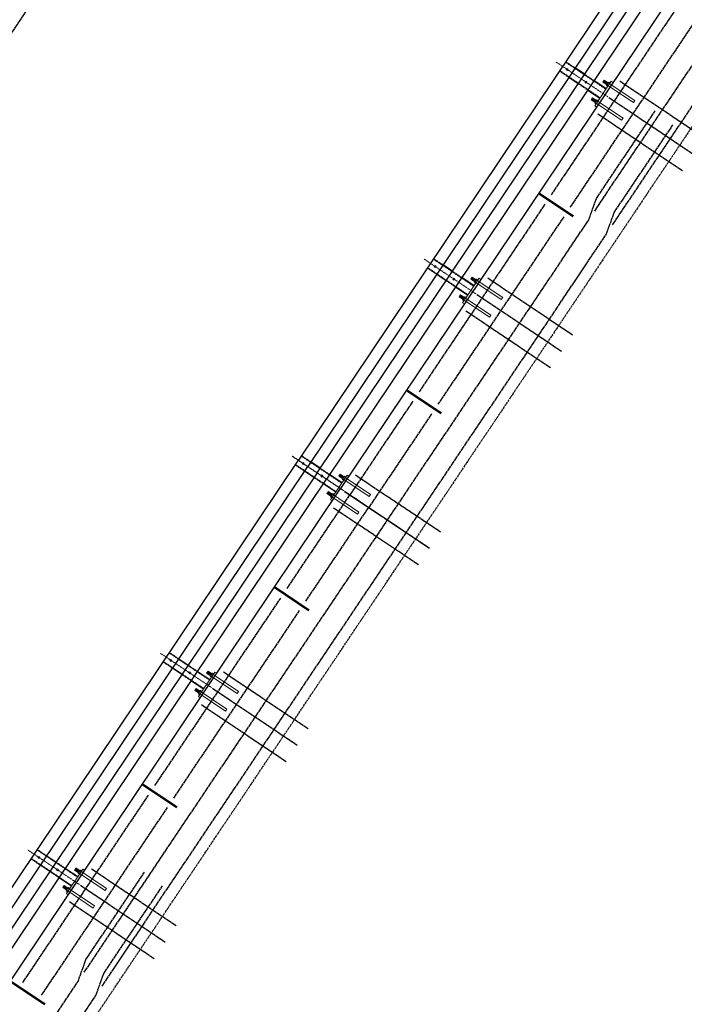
# Model space of a CAD drawing. Header units: inches. Extents: x 26089988 to 26091477, y 7484334 to 7485711.
# Tile 16 of 35: x 26090629 to 26090806, y 7484599 to 7484860. Entities that reach past the tile are written whole.
import ezdxf

# ---------------------------------------------------------------- set-up
doc = ezdxf.new("R2010")
doc.units = ezdxf.units.IN
doc.header["$MEASUREMENT"] = 0
for name, pattern in [('bcenterline', [0.5, 0.375, -0.03125, 0.0625, -0.03125]), ('bconstruction', [0.46875, 0.25, -0.03125, 0.0625, -0.03125, 0.0625, -0.03125]), ('bhiddenpr', [0.1875, 0.125, -0.0625]), ('brebarpr', [1.5625, 1.5, -0.0625]), ('DGN Style 2', [0.017105, 0.010263, -0.006842]), ('DGN Style 3', [25.340844, 18.100603, -7.240241]), ('DGN Style 7', [0.034211, 0.015395, -0.006842, 0.005132, -0.006842])]:
    doc.linetypes.add(name, pattern=pattern)
for name, color, linetype in [('BR_P_Rail_Centerline', 2, 'bcenterline'), ('BR_P_Rail_Hidden', 230, 'bhiddenpr'), ('BR_P_Rail_Object', 230, 'Continuous'), ('BR_P_Rail_Reinforcing', 30, 'brebarpr'), ('BR_P_Slab_Const_Joint', 5, 'bconstruction')]:
    doc.layers.add(name, color=color, linetype=linetype)

msp = doc.modelspace()

# ---------------------------------------------------------------- linework, layer by layer
at = {"layer": 'BR_P_Rail_Centerline', "linetype": 'DGN Style 7', "lineweight": 0}
for p, q in [((26090785.28, 7484839.81), (26090771.57, 7484849)), ((26090750.19, 7484787.48), (26090736.48, 7484796.68)), ((26090715.1, 7484735.16), (26090701.39, 7484744.35)), ((26090715.11, 7484735.18), (26090701.41, 7484744.37)), ((26090680.02, 7484682.86), (26090666.32, 7484692.05)), ((26090644.93, 7484630.53), (26090631.23, 7484639.72))]:
    msp.add_line(p, q, dxfattribs=at)
at = {"layer": 'BR_P_Rail_Hidden', "color": 1, "linetype": 'DGN Style 2', "lineweight": 0}
for p, q in [((26090784.74, 7484841.82), (26090774, 7484849.02)), ((26090776.56, 7484847.46), (26090774.07, 7484849.13)), ((26090774.89, 7484844.97), (26090772.4, 7484846.64)), ((26090783.22, 7484839.54), (26090772.47, 7484846.75)), ((26090781.55, 7484844.12), (26090779.05, 7484845.79)), ((26090779.87, 7484841.63), (26090777.38, 7484843.3)), ((26090749.65, 7484789.49), (26090738.91, 7484796.7)), ((26090741.47, 7484795.14), (26090738.98, 7484796.81)), ((26090739.8, 7484792.64), (26090737.31, 7484794.32)), ((26090748.13, 7484787.22), (26090737.38, 7484794.42)), ((26090746.46, 7484791.79), (26090743.96, 7484793.47)), ((26090744.78, 7484789.3), (26090742.29, 7484790.97)), ((26090714.56, 7484737.17), (26090703.82, 7484744.38)), ((26090706.38, 7484742.81), (26090703.89, 7484744.48)), ((26090704.72, 7484740.34), (26090702.23, 7484742.01)), ((26090713.05, 7484734.91), (26090702.3, 7484742.12)), ((26090711.37, 7484739.47), (26090708.87, 7484741.14)), ((26090709.71, 7484737), (26090707.21, 7484738.67)), ((26090679.48, 7484684.86), (26090668.74, 7484692.07)), ((26090671.3, 7484690.51), (26090668.81, 7484692.18)), ((26090669.63, 7484688.01), (26090667.14, 7484689.69)), ((26090677.96, 7484682.59), (26090667.21, 7484689.79)), ((26090676.29, 7484687.16), (26090673.8, 7484688.84)), ((26090674.62, 7484684.67), (26090672.12, 7484686.34)), ((26090644.39, 7484632.54), (26090633.65, 7484639.75)), ((26090636.21, 7484638.18), (26090633.72, 7484639.85)), ((26090634.54, 7484635.69), (26090632.05, 7484637.36)), ((26090642.87, 7484630.27), (26090632.12, 7484637.47)), ((26090641.2, 7484634.84), (26090638.71, 7484636.51)), ((26090639.53, 7484632.35), (26090637.03, 7484634.02))]:
    msp.add_line(p, q, dxfattribs=at)
at = {"layer": 'BR_P_Rail_Hidden', "color": 1, "linetype": 'DGN Style 3', "lineweight": 13}
for p, q in [((26090785.02, 7484842.97), (26090792.06, 7484838.25)), ((26090785.39, 7484843.52), (26090792.43, 7484838.8)), ((26090781.89, 7484838.3), (26090788.93, 7484833.58)), ((26090782.26, 7484838.84), (26090789.29, 7484834.12)), ((26090792.43, 7484838.8), (26090792.06, 7484838.25)), ((26090789.29, 7484834.12), (26090788.93, 7484833.58)), ((26090749.93, 7484790.65), (26090756.97, 7484785.93)), ((26090750.3, 7484791.19), (26090757.34, 7484786.47)), ((26090746.8, 7484785.98), (26090753.84, 7484781.26)), ((26090747.17, 7484786.52), (26090754.2, 7484781.8)), ((26090757.34, 7484786.47), (26090756.97, 7484785.93)), ((26090754.2, 7484781.8), (26090753.84, 7484781.26)), ((26090714.84, 7484738.32), (26090721.88, 7484733.6)), ((26090715.21, 7484738.87), (26090722.25, 7484734.15)), ((26090711.72, 7484733.67), (26090718.76, 7484728.95)), ((26090712.09, 7484734.21), (26090719.12, 7484729.49)), ((26090722.25, 7484734.15), (26090721.88, 7484733.6)), ((26090718.76, 7484728.95), (26090719.12, 7484729.49)), ((26090679.76, 7484686.02), (26090686.8, 7484681.3)), ((26090680.13, 7484686.56), (26090687.17, 7484681.84)), ((26090676.63, 7484681.35), (26090683.67, 7484676.63)), ((26090677, 7484681.89), (26090684.03, 7484677.17)), ((26090686.8, 7484681.3), (26090687.17, 7484681.84)), ((26090683.67, 7484676.63), (26090684.03, 7484677.17)), ((26090644.67, 7484633.69), (26090651.71, 7484628.98)), ((26090645.04, 7484634.24), (26090652.08, 7484629.52)), ((26090641.54, 7484629.02), (26090648.58, 7484624.3)), ((26090641.91, 7484629.57), (26090648.94, 7484624.85)), ((26090651.71, 7484628.98), (26090652.08, 7484629.52)), ((26090648.58, 7484624.3), (26090648.94, 7484624.85))]:
    msp.add_line(p, q, dxfattribs=at)
at = {"layer": 'BR_P_Rail_Object'}
for p, q in [((26090919.16, 7485065.48), (26090703.06, 7484743.25)), ((26090921.66, 7485063.81), (26090705.55, 7484741.58)), ((26090708.04, 7484739.9), (26090924.15, 7485062.14)), ((26090926.64, 7485060.47), (26090710.54, 7484738.23)), ((26090931.49, 7485059.62), (26090714.27, 7484735.73)), ((26090486.96, 7484421.01), (26090703.06, 7484743.25)), ((26090489.45, 7484419.34), (26090705.55, 7484741.58)), ((26090708.04, 7484739.9), (26090491.94, 7484417.67)), ((26090494.43, 7484416), (26090710.54, 7484738.23)), ((26090497.06, 7484411.83), (26090714.27, 7484735.73))]:
    msp.add_line(p, q, dxfattribs=at)
at = {"layer": 'BR_P_Rail_Object', "color": 5, "linetype": 'Continuous', "lineweight": 30}
for p, q in [((26090779.05, 7484845.79), (26090776.56, 7484847.46)), ((26090774.89, 7484844.97), (26090777.38, 7484843.3)), ((26090784.82, 7484841.92), (26090781.55, 7484844.12)), ((26090779.87, 7484841.63), (26090783.14, 7484839.43)), ((26090743.96, 7484793.47), (26090741.47, 7484795.14)), ((26090739.8, 7484792.64), (26090742.29, 7484790.97)), ((26090749.73, 7484789.6), (26090746.46, 7484791.79)), ((26090744.78, 7484789.3), (26090748.05, 7484787.11)), ((26090708.87, 7484741.14), (26090706.38, 7484742.81)), ((26090707.21, 7484738.67), (26090704.72, 7484740.34)), ((26090714.64, 7484737.28), (26090711.37, 7484739.47)), ((26090712.98, 7484734.8), (26090709.71, 7484737)), ((26090671.3, 7484690.51), (26090673.8, 7484688.84)), ((26090672.12, 7484686.34), (26090669.63, 7484688.01)), ((26090676.29, 7484687.16), (26090679.56, 7484684.97)), ((26090677.89, 7484682.48), (26090674.62, 7484684.67)), ((26090636.21, 7484638.18), (26090638.71, 7484636.51)), ((26090637.03, 7484634.02), (26090634.54, 7484635.69)), ((26090641.2, 7484634.84), (26090644.47, 7484632.65)), ((26090642.8, 7484630.16), (26090639.53, 7484632.35))]:
    msp.add_line(p, q, dxfattribs=at)
at = {"layer": 'BR_P_Rail_Object', "color": 5, "lineweight": 13}
for p, q in [((26090786.17, 7484843.95), (26090781.79, 7484837.41)), ((26090786.64, 7484843.64), (26090786.17, 7484843.95)), ((26090782.25, 7484837.09), (26090781.79, 7484837.41)), ((26090751.08, 7484791.63), (26090746.7, 7484785.08)), ((26090751.55, 7484791.31), (26090751.08, 7484791.63)), ((26090747.16, 7484784.77), (26090746.7, 7484785.08)), ((26090715.99, 7484739.3), (26090713.81, 7484736.04)), ((26090716.46, 7484738.99), (26090715.99, 7484739.3)), ((26090711.62, 7484732.78), (26090713.81, 7484736.04)), ((26090712.09, 7484732.47), (26090711.62, 7484732.78)), ((26090676.53, 7484680.46), (26090680.91, 7484687)), ((26090681.38, 7484686.68), (26090680.91, 7484687)), ((26090677, 7484680.14), (26090676.53, 7484680.46)), ((26090641.44, 7484628.13), (26090645.82, 7484634.67)), ((26090646.29, 7484634.36), (26090645.82, 7484634.67)), ((26090641.91, 7484627.82), (26090641.44, 7484628.13))]:
    msp.add_line(p, q, dxfattribs=at)
at = {"layer": 'BR_P_Rail_Object', "color": 151, "lineweight": 13}
for p, q in [((26090784.33, 7484844.23), (26090783.96, 7484843.68)), ((26090783.96, 7484843.68), (26090785.02, 7484842.97)), ((26090784.47, 7484844.05), (26090784.18, 7484843.62)), ((26090784.33, 7484844.23), (26090785.39, 7484843.52)), ((26090784.6, 7484843.87), (26090784.4, 7484843.57)), ((26090784.82, 7484843.81), (26090784.53, 7484843.38)), ((26090784.95, 7484843.63), (26090784.75, 7484843.33)), ((26090785.17, 7484843.58), (26090784.88, 7484843.15)), ((26090785.51, 7484843.69), (26090784.91, 7484842.79)), ((26090784.91, 7484842.79), (26090785.25, 7484842.57)), ((26090785.06, 7484843.02), (26090785.4, 7484842.79)), ((26090785.36, 7484843.47), (26090785.7, 7484843.24)), ((26090785.51, 7484843.69), (26090785.85, 7484843.46)), ((26090781.19, 7484839.55), (26090780.83, 7484839.01)), ((26090781.19, 7484839.55), (26090782.26, 7484838.84)), ((26090780.83, 7484839.01), (26090781.89, 7484838.3)), ((26090781.33, 7484839.38), (26090781.04, 7484838.95)), ((26090781.47, 7484839.19), (26090781.27, 7484838.9)), ((26090781.69, 7484839.14), (26090781.4, 7484838.71)), ((26090781.82, 7484838.96), (26090781.62, 7484838.66)), ((26090782.04, 7484838.91), (26090781.75, 7484838.47)), ((26090782.37, 7484839.02), (26090781.77, 7484838.12)), ((26090781.77, 7484838.12), (26090782.11, 7484837.89)), ((26090781.92, 7484838.35), (26090782.26, 7484838.12)), ((26090782.22, 7484838.79), (26090782.56, 7484838.57)), ((26090782.37, 7484839.02), (26090782.71, 7484838.79)), ((26090749.24, 7484791.9), (26090748.87, 7484791.36)), ((26090748.87, 7484791.36), (26090749.93, 7484790.65)), ((26090749.38, 7484791.73), (26090749.09, 7484791.3)), ((26090749.24, 7484791.9), (26090750.3, 7484791.19)), ((26090749.51, 7484791.54), (26090749.31, 7484791.24)), ((26090749.73, 7484791.49), (26090749.44, 7484791.06)), ((26090749.86, 7484791.31), (26090749.66, 7484791.01)), ((26090750.08, 7484791.25), (26090749.79, 7484790.82)), ((26090750.42, 7484791.37), (26090749.82, 7484790.47)), ((26090749.82, 7484790.47), (26090750.16, 7484790.24)), ((26090749.97, 7484790.7), (26090750.31, 7484790.47)), ((26090750.27, 7484791.14), (26090750.61, 7484790.91)), ((26090750.42, 7484791.37), (26090750.76, 7484791.14)), ((26090746.1, 7484787.23), (26090745.74, 7484786.69)), ((26090746.1, 7484787.23), (26090747.17, 7484786.52)), ((26090745.74, 7484786.69), (26090746.8, 7484785.98)), ((26090746.24, 7484787.06), (26090745.95, 7484786.62)), ((26090746.38, 7484786.87), (26090746.18, 7484786.57)), ((26090746.6, 7484786.82), (26090746.31, 7484786.39)), ((26090746.73, 7484786.63), (26090746.53, 7484786.34)), ((26090746.95, 7484786.58), (26090746.66, 7484786.15)), ((26090747.28, 7484786.7), (26090746.68, 7484785.8)), ((26090746.68, 7484785.8), (26090747.02, 7484785.57)), ((26090746.83, 7484786.02), (26090747.17, 7484785.8)), ((26090747.13, 7484786.47), (26090747.47, 7484786.24)), ((26090747.28, 7484786.7), (26090747.62, 7484786.47)), ((26090714.15, 7484739.58), (26090713.78, 7484739.04)), ((26090713.78, 7484739.04), (26090714.84, 7484738.32)), ((26090714.29, 7484739.41), (26090714, 7484738.97)), ((26090714.15, 7484739.58), (26090715.21, 7484738.87)), ((26090714.42, 7484739.22), (26090714.22, 7484738.92)), ((26090714.64, 7484739.17), (26090714.35, 7484738.74)), ((26090714.77, 7484738.98), (26090714.57, 7484738.68)), ((26090714.99, 7484738.93), (26090714.7, 7484738.5)), ((26090715.33, 7484739.04), (26090714.73, 7484738.15)), ((26090714.73, 7484738.15), (26090715.07, 7484737.92)), ((26090714.88, 7484738.37), (26090715.22, 7484738.14)), ((26090715.18, 7484738.82), (26090715.52, 7484738.59)), ((26090715.33, 7484739.04), (26090715.67, 7484738.82)), ((26090710.66, 7484734.38), (26090711.03, 7484734.93)), ((26090711.03, 7484734.93), (26090712.09, 7484734.21)), ((26090710.66, 7484734.38), (26090711.72, 7484733.67)), ((26090710.88, 7484734.32), (26090711.16, 7484734.75)), ((26090711.1, 7484734.27), (26090711.3, 7484734.57)), ((26090711.23, 7484734.08), (26090711.52, 7484734.51)), ((26090711.45, 7484734.03), (26090711.65, 7484734.33)), ((26090711.58, 7484733.84), (26090711.87, 7484734.28)), ((26090711.6, 7484733.49), (26090712.2, 7484734.39)), ((26090711.6, 7484733.49), (26090711.94, 7484733.27)), ((26090711.75, 7484733.72), (26090712.09, 7484733.49)), ((26090712.05, 7484734.17), (26090712.39, 7484733.94)), ((26090712.2, 7484734.39), (26090712.55, 7484734.16)), ((26090678.7, 7484686.73), (26090679.07, 7484687.27)), ((26090678.7, 7484686.73), (26090679.76, 7484686.02)), ((26090678.92, 7484686.67), (26090679.21, 7484687.1)), ((26090679.07, 7484687.27), (26090680.13, 7484686.56)), ((26090679.14, 7484686.61), (26090679.34, 7484686.91)), ((26090679.27, 7484686.43), (26090679.56, 7484686.86)), ((26090679.49, 7484686.38), (26090679.69, 7484686.68)), ((26090679.63, 7484686.19), (26090679.92, 7484686.62)), ((26090679.65, 7484685.84), (26090680.25, 7484686.74)), ((26090679.65, 7484685.84), (26090679.99, 7484685.61)), ((26090679.8, 7484686.07), (26090680.14, 7484685.84)), ((26090680.1, 7484686.51), (26090680.44, 7484686.29)), ((26090680.25, 7484686.74), (26090680.59, 7484686.51)), ((26090675.57, 7484682.06), (26090675.94, 7484682.6)), ((26090675.94, 7484682.6), (26090677, 7484681.89)), ((26090675.57, 7484682.06), (26090676.63, 7484681.35)), ((26090675.79, 7484682), (26090676.08, 7484682.43)), ((26090676.01, 7484681.94), (26090676.21, 7484682.24)), ((26090676.14, 7484681.76), (26090676.43, 7484682.19)), ((26090676.36, 7484681.71), (26090676.56, 7484682)), ((26090676.49, 7484681.52), (26090676.78, 7484681.95)), ((26090676.51, 7484681.17), (26090677.11, 7484682.07)), ((26090676.51, 7484681.17), (26090676.85, 7484680.94)), ((26090676.66, 7484681.39), (26090677, 7484681.17)), ((26090676.96, 7484681.84), (26090677.31, 7484681.61)), ((26090677.11, 7484682.07), (26090677.46, 7484681.84)), ((26090643.61, 7484634.41), (26090643.98, 7484634.95)), ((26090643.61, 7484634.41), (26090644.67, 7484633.69)), ((26090643.83, 7484634.34), (26090644.12, 7484634.78)), ((26090643.98, 7484634.95), (26090645.04, 7484634.24)), ((26090644.05, 7484634.29), (26090644.25, 7484634.59)), ((26090644.18, 7484634.11), (26090644.47, 7484634.54)), ((26090644.4, 7484634.05), (26090644.6, 7484634.35)), ((26090644.54, 7484633.87), (26090644.83, 7484634.3)), ((26090644.56, 7484633.52), (26090645.16, 7484634.41)), ((26090644.56, 7484633.52), (26090644.9, 7484633.29)), ((26090644.71, 7484633.74), (26090645.05, 7484633.51)), ((26090645.01, 7484634.19), (26090645.35, 7484633.96)), ((26090645.16, 7484634.41), (26090645.5, 7484634.19)), ((26090640.48, 7484629.73), (26090640.85, 7484630.28)), ((26090640.85, 7484630.28), (26090641.91, 7484629.57)), ((26090640.48, 7484629.73), (26090641.54, 7484629.02)), ((26090640.7, 7484629.67), (26090640.99, 7484630.1)), ((26090640.92, 7484629.62), (26090641.12, 7484629.92)), ((26090641.05, 7484629.43), (26090641.34, 7484629.87)), ((26090641.27, 7484629.38), (26090641.47, 7484629.68)), ((26090641.4, 7484629.2), (26090641.69, 7484629.63)), ((26090641.42, 7484628.85), (26090642.02, 7484629.74)), ((26090641.42, 7484628.85), (26090641.77, 7484628.62)), ((26090641.57, 7484629.07), (26090641.92, 7484628.84)), ((26090641.87, 7484629.52), (26090642.22, 7484629.29)), ((26090642.02, 7484629.74), (26090642.37, 7484629.51))]:
    msp.add_line(p, q, dxfattribs=at)
at = {"layer": 'BR_P_Rail_Object', "lineweight": 53}
for p, q in [((26090766.96, 7484814.17), (26090776.04, 7484808.08)), ((26090731.87, 7484761.84), (26090740.95, 7484755.75)), ((26090696.79, 7484709.54), (26090705.87, 7484703.45)), ((26090661.7, 7484657.21), (26090670.78, 7484651.12)), ((26090626.61, 7484604.89), (26090635.69, 7484598.8))]:
    msp.add_line(p, q, dxfattribs=at)
at = {"layer": 'BR_P_Rail_Object', "lineweight": 13}
for centre in [(26090774.48, 7484847.05), (26090779.46, 7484843.71), (26090739.39, 7484794.73), (26090744.37, 7484791.38), (26090704.31, 7484742.42), (26090704.3, 7484742.4), (26090709.28, 7484739.06), (26090709.3, 7484739.08), (26090669.22, 7484690.1), (26090674.21, 7484686.75), (26090634.13, 7484637.77), (26090639.12, 7484634.43)]:
    msp.add_circle(centre, 0.258, dxfattribs=at)
at = {"layer": 'BR_P_Rail_Reinforcing'}
for p, q in [((26090781.78, 7484809.46), (26090943.37, 7485050.41)), ((26090786.52, 7484805.75), (26090948.11, 7485046.7)), ((26090803.65, 7484863.61), (26090770.23, 7484813.78)), ((26090808.63, 7484860.27), (26090775.21, 7484810.44)), ((26090788.45, 7484844), (26090811.04, 7484828.85)), ((26090785.53, 7484839.64), (26090808.12, 7484824.49)), ((26090782.6, 7484835.28), (26090805.19, 7484820.13)), ((26090768.56, 7484811.29), (26090735.14, 7484761.46)), ((26090773.54, 7484807.94), (26090740.12, 7484758.11)), ((26090753.36, 7484791.68), (26090775.95, 7484776.53)), ((26090750.44, 7484787.32), (26090773.03, 7484772.17)), ((26090747.51, 7484782.96), (26090770.1, 7484767.81)), ((26090733.47, 7484758.96), (26090716.76, 7484734.06)), ((26090738.45, 7484755.62), (26090721.75, 7484730.71)), ((26090718.27, 7484739.35), (26090740.86, 7484724.21)), ((26090715.35, 7484734.99), (26090737.94, 7484719.84)), ((26090715.36, 7484735.01), (26090737.95, 7484719.86)), ((26090700.06, 7484709.15), (26090716.76, 7484734.06)), ((26090705.04, 7484705.81), (26090721.75, 7484730.71)), ((26090712.43, 7484730.65), (26090735.02, 7484715.5)), ((26090664.97, 7484656.83), (26090698.39, 7484706.66)), ((26090669.95, 7484653.48), (26090703.37, 7484703.32)), ((26090683.19, 7484687.05), (26090705.78, 7484671.9)), ((26090680.27, 7484682.69), (26090702.86, 7484667.54)), ((26090677.34, 7484678.33), (26090699.93, 7484663.18)), ((26090629.88, 7484604.5), (26090663.3, 7484654.33)), ((26090634.86, 7484601.16), (26090668.28, 7484650.99)), ((26090648.1, 7484634.73), (26090670.69, 7484619.58)), ((26090645.18, 7484630.37), (26090667.77, 7484615.22)), ((26090642.25, 7484626), (26090664.84, 7484610.85))]:
    msp.add_line(p, q, dxfattribs=at)
for points in [[(26090517.27, 7484693.23), (26090651.18, 7484892.9), (26090652.03, 7484899.56), (26090667.62, 7484922.81)], [(26090646.21, 7484607.3), (26090780.11, 7484806.97), (26090782.21, 7484812.79), (26090797.81, 7484836.05)], [(26090650.94, 7484603.59), (26090784.85, 7484803.26), (26090786.94, 7484809.08), (26090802.54, 7484832.33)], [(26090510.63, 7484405.14), (26090644.54, 7484604.81), (26090646.63, 7484610.63), (26090662.23, 7484633.88)], [(26090515.36, 7484401.42), (26090649.27, 7484601.09), (26090651.36, 7484606.91), (26090666.96, 7484630.17)]]:
    msp.add_lwpolyline(points, dxfattribs=at)
at = {"layer": 'BR_P_Slab_Const_Joint'}
for p in [(26090951.42, 7485046.26), (26090516.99, 7484398.46)]:
    msp.add_line(p, (26090734.21, 7484722.36), dxfattribs=at)

doc.saveas('drawing.dxf')
